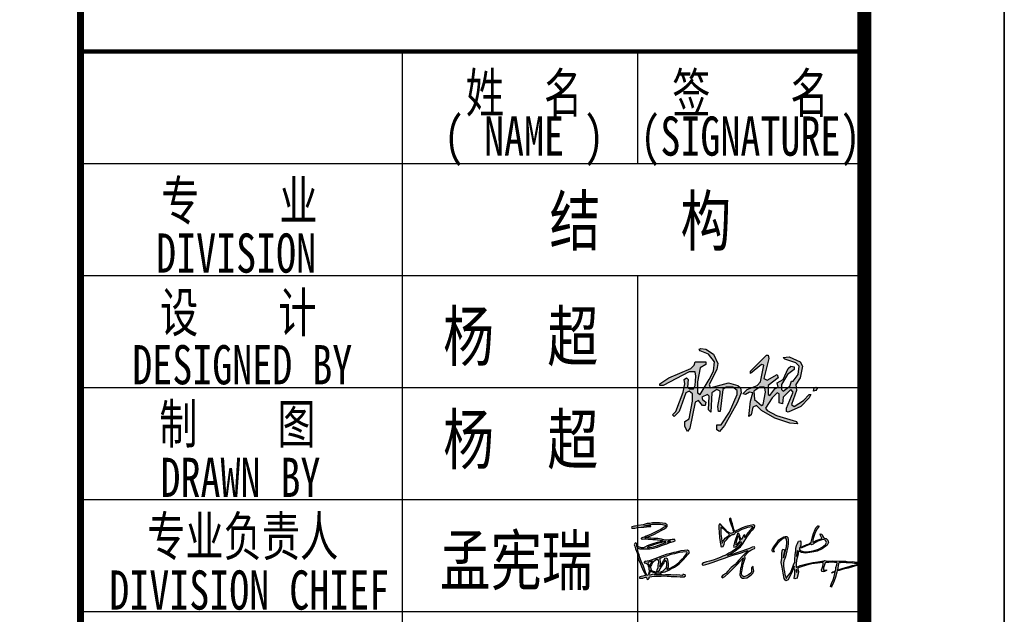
# Model space of a CAD drawing. Extents: x -302077 to 107904, y -9283 to 295706.
# Tile 117 of 256: x -82405 to -75370, y 126490 to 130739. Entities that reach past the tile are written whole.
import ezdxf
from ezdxf.enums import TextEntityAlignment as Align

# ---------------------------------------------------------------- set-up
doc = ezdxf.new("R2010")
doc.units = 0
doc.header["$LTSCALE"] = 500
doc.header["$MEASUREMENT"] = 0
doc.layers.get('0').update_dxf_attribs({"linetype": 'CONTINUOUS'})
doc.layers.add('PUB_TITLE', color=4, linetype='CONTINUOUS')
doc.layers.add('TK', color=7, linetype='CONTINUOUS')
doc.styles.add('-宋体', font='txt', dxfattribs={"width": 0.8})
doc.styles.add('TKHZ1', font='txt', dxfattribs={"width": 0.8})

# ---------------------------------------------------------------- blocks, each defined once
blk = doc.blocks.new('A$C0D8D3458')
at = {"linetype": 'Continuous'}
h = blk.add_hatch(color=256, dxfattribs=at)
h.paths.add_polyline_path([(125, 52), (124, 53), (119, 53), (112, 48), (113, 38), (121, 31), (123, 32), (126, 47)], flags=16)
h.paths.add_polyline_path([(186, 53), (188, 52), (186, 49), (183, 48), (184, 52)])
h.paths.add_polyline_path([(127, 91), (129, 91), (130, 87), (124, 63), (128, 61), (140, 68), (141, 64), (129, 55), (129, 44), (131, 43), (137, 51), (141, 53), (140, 58), (147, 62), (153, 75), (156, 78), (160, 77), (160, 74), (152, 68), (145, 56), (145, 50), (147, 48), (155, 54), (157, 60), (159, 60), (165, 68), (166, 78), (162, 82), (149, 86), (147, 88), (154, 89), (167, 83), (170, 78), (167, 64), (162, 56), (163, 49), (157, 32), (160, 30), (171, 37), (178, 44), (180, 44), (178, 40), (168, 30), (153, 23), (151, 24), (151, 28), (159, 47), (156, 50), (147, 41), (146, 33), (142, 34), (142, 45), (140, 46), (134, 40), (126, 28), (128, 25), (139, 19), (163, 12), (164, 9), (155, 10), (137, 16), (121, 25), (115, 31), (111, 29), (109, 20), (106, 18), (108, 36), (111, 46), (107, 47), (102, 44), (99, 45), (104, 50), (116, 55), (120, 59), (124, 79), (121, 80), (108, 69), (108, 72)])
h.paths.add_polyline_path([(49, 99), (55, 98), (64, 92), (69, 81), (68, 74), (59, 56), (60, 52), (82, 58), (93, 55), (96, 52), (97, 46), (92, 34), (77, 7), (71, 0), (68, 2), (68, 8), (73, 8), (83, 23), (92, 44), (92, 49), (87, 53), (79, 53), (75, 50), (72, 24), (70, 24), (69, 30), (72, 45), (72, 48), (68, 50), (62, 46), (61, 23), (58, 26), (59, 42), (57, 44), (50, 41), (51, 38), (55, 35), (54, 31), (51, 31), (46, 37), (42, 35), (36, 4), (33, 0), (30, 6), (30, 12), (35, 15), (39, 36), (39, 45), (35, 48), (31, 46), (23, 24), (17, 18), (15, 20), (19, 24), (28, 47), (30, 57), (29, 62), (32, 64), (34, 62), (33, 53), (36, 51), (40, 51), (42, 55), (43, 66), (42, 71), (35, 71), (4, 55), (0, 55), (0, 57), (11, 64), (37, 75), (41, 79), (42, 83), (55, 83), (55, 80), (48, 76), (45, 59), (45, 46), (48, 44), (59, 62), (64, 72), (65, 83), (58, 92), (48, 96), (47, 98)])
for points in [[(49, 99), (55, 98), (64, 92), (69, 81), (68, 74), (59, 56), (60, 52), (82, 58), (93, 55), (96, 52), (97, 46), (92, 34), (77, 7), (71, 0), (68, 2), (68, 8), (73, 8), (83, 23), (92, 44), (92, 49), (87, 53), (79, 53), (75, 50), (72, 24), (70, 24), (69, 30), (72, 45), (72, 48), (68, 50), (62, 46), (61, 23), (58, 26), (59, 42), (57, 44), (50, 41), (51, 38), (55, 35), (54, 31), (51, 31), (46, 37), (42, 35), (36, 4), (33, 0), (30, 6), (30, 12), (35, 15), (39, 36), (39, 45), (35, 48), (31, 46), (23, 24), (17, 18), (15, 20), (19, 24), (28, 47), (30, 57), (29, 62), (32, 64), (34, 62), (33, 53), (36, 51), (40, 51), (42, 55), (43, 66), (42, 71), (35, 71), (4, 55), (0, 55), (0, 57), (11, 64), (37, 75), (41, 79), (42, 83), (55, 83), (55, 80), (48, 76), (45, 59), (45, 46), (48, 44), (59, 62), (64, 72), (65, 83), (58, 92), (48, 96), (47, 98), (49, 99)], [(127, 91), (129, 91), (130, 87), (124, 63), (128, 61), (140, 68), (141, 64), (129, 55), (129, 44), (131, 43), (137, 51), (141, 53), (140, 58), (147, 62), (153, 75), (156, 78), (160, 77), (160, 74), (152, 68), (145, 56), (145, 50), (147, 48), (155, 54), (157, 60), (159, 60), (165, 68), (166, 78), (162, 82), (149, 86), (147, 88), (154, 89), (167, 83), (170, 78), (167, 64), (162, 56), (163, 49), (157, 32), (160, 30), (171, 37), (178, 44), (180, 44), (178, 40), (168, 30), (153, 23), (151, 24), (151, 28), (159, 47), (156, 50), (147, 41), (146, 33), (142, 34), (142, 45), (140, 46), (134, 40), (126, 28), (128, 25), (139, 19), (163, 12), (164, 9), (155, 10), (137, 16), (121, 25), (115, 31), (111, 29), (109, 20), (106, 18), (108, 36), (111, 46), (107, 47), (102, 44), (99, 45), (104, 50), (116, 55), (120, 59), (124, 79), (121, 80), (108, 69), (108, 72), (127, 91)], [(125, 52), (124, 53), (119, 53), (112, 48), (113, 38), (121, 31), (123, 32), (126, 47), (125, 52)], [(186, 53), (188, 52), (186, 49), (183, 48), (184, 52), (186, 53)]]:
    blk.add_lwpolyline(points, dxfattribs=at)
blk = doc.blocks.new('孟宪瑞')
h = blk.add_hatch(color=3)
h.paths.add_polyline_path([(2326, -442), (2320, -469), (2316, -505), (2318, -519), (2325, -489), (2329, -455), (2329, -442)], flags=16)
h.paths.add_polyline_path([(2392, -401), (2363, -399), (2359, -423), (2367, -437), (2398, -450), (2437, -460), (2490, -458), (2551, -448), (2627, -428), (2683, -404), (2730, -371), (2746, -339), (2736, -308), (2698, -298), (2623, -318), (2566, -345), (2557, -357), (2535, -364), (2518, -356), (2479, -367), (2437, -382), (2402, -396)], flags=16)
h.paths.add_polyline_path([(2918, -634), (2910, -631), (2903, -649), (2894, -675), (2888, -712), (2882, -733), (2891, -736), (2952, -719), (2999, -707), (3053, -695), (3095, -684), (3125, -679), (3161, -671), (3197, -665), (3187, -657), (3127, -656), (3070, -646), (3012, -640), (2963, -634), (2932, -637)], flags=16)
h.paths.add_polyline_path([(2299, -708), (2297, -727), (2306, -744), (2315, -725), (2309, -705)], flags=16)
h.paths.add_polyline_path([(1992, -417), (1992, -427), (1998, -432), (2004, -432), (1996, -440), (1984, -438), (1976, -431), (1973, -419), (1975, -405), (1991, -379), (2015, -348), (2040, -317), (2053, -299), (2076, -274), (2112, -251), (2146, -235), (2164, -229), (2190, -231), (2204, -247), (2206, -279), (2202, -327), (2195, -377), (2181, -431), (2171, -476), (2158, -518), (2142, -556), (2132, -571), (2125, -604), (2124, -644), (2125, -684), (2133, -730), (2136, -764), (2144, -790), (2151, -809), (2151, -820), (2156, -821), (2170, -803), (2193, -773), (2211, -750), (2226, -722), (2244, -688), (2262, -647), (2273, -622), (2287, -601), (2288, -583), (2288, -559), (2295, -493), (2306, -433), (2309, -407), (2318, -366), (2334, -335), (2345, -315), (2352, -305), (2374, -301), (2383, -315), (2382, -350), (2380, -369), (2374, -378), (2384, -384), (2412, -377), (2468, -357), (2500, -348), (2519, -337), (2522, -331), (2527, -339), (2531, -326), (2539, -289), (2556, -237), (2569, -206), (2594, -149), (2606, -128), (2628, -104), (2636, -99), (2646, -98), (2647, -108), (2638, -123), (2622, -143), (2600, -183), (2582, -219), (2568, -260), (2555, -299), (2553, -321), (2555, -329), (2567, -325), (2603, -304), (2629, -296), (2673, -285), (2682, -279), (2667, -240), (2663, -214), (2685, -221), (2694, -246), (2709, -268), (2719, -279), (2745, -285), (2768, -309), (2776, -344), (2754, -381), (2683, -429), (2608, -459), (2563, -466), (2504, -473), (2444, -477), (2387, -464), (2354, -446), (2344, -445), (2338, -485), (2327, -526), (2311, -569), (2304, -623), (2304, -653), (2301, -670), (2309, -671), (2358, -649), (2455, -630), (2538, -614), (2611, -607), (2666, -603), (2698, -605), (2708, -594), (2724, -598), (2729, -605), (2817, -606), (2917, -612), (3007, -620), (3046, -627), (3103, -628), (3159, -638), (3217, -639), (3266, -649), (3288, -656), (3283, -665), (3254, -673), (3210, -675), (3161, -686), (3112, -700), (3034, -716), (2964, -731), (2906, -744), (2880, -750), (2872, -765), (2852, -836), (2831, -887), (2812, -923), (2795, -959), (2787, -974), (2776, -965), (2792, -924), (2815, -875), (2833, -825), (2843, -784), (2849, -763), (2830, -766), (2809, -774), (2798, -771), (2817, -760), (2850, -750), (2859, -736), (2864, -700), (2876, -664), (2882, -642), (2877, -631), (2844, -628), (2802, -624), (2766, -624), (2747, -624), (2728, -624), (2716, -630), (2705, -656), (2692, -685), (2688, -697), (2687, -717), (2688, -732), (2708, -730), (2728, -727), (2730, -738), (2699, -749), (2680, -752), (2662, -748), (2657, -726), (2666, -700), (2677, -673), (2685, -645), (2687, -632), (2679, -623), (2604, -626), (2522, -635), (2451, -650), (2371, -669), (2329, -680), (2324, -694), (2330, -733), (2324, -765), (2314, -799), (2306, -828), (2276, -832), (2267, -827), (2276, -766), (2282, -710), (2275, -699), (2268, -694), (2273, -674), (2275, -653), (2262, -677), (2235, -742), (2204, -793), (2178, -842), (2146, -858), (2126, -821), (2112, -744), (2103, -661), (2093, -594), (2106, -533), (2110, -471), (2115, -432), (2125, -409), (2143, -411), (2146, -438), (2137, -473), (2130, -495), (2127, -530), (2140, -505), (2158, -441), (2177, -375), (2184, -314), (2183, -267), (2172, -250), (2138, -255), (2089, -294), (2051, -321), (2008, -376), (1991, -401)])
h.paths.add_polyline_path([(1262, -55), (1261, -100), (1257, -152), (1266, -209), (1270, -259), (1272, -282), (1289, -256), (1318, -214), (1356, -189), (1380, -174), (1374, -156), (1336, -122), (1307, -92), (1278, -67)], flags=16)
h.paths.add_polyline_path([(1508, -190), (1498, -200), (1481, -236), (1468, -279), (1461, -300), (1462, -312), (1476, -307), (1511, -276), (1527, -263), (1523, -236), (1516, -203)], flags=16)
h.paths.add_polyline_path([(1412, 62), (1402, 65), (1389, 59), (1392, 42), (1401, 16), (1405, -15), (1414, -45), (1425, -63), (1426, -79), (1430, -103), (1441, -123), (1438, -140), (1405, -150), (1390, -145), (1352, -119), (1327, -90), (1300, -61), (1280, -36), (1259, -14), (1240, -12), (1235, -35), (1236, -66), (1238, -126), (1239, -201), (1245, -263), (1249, -297), (1251, -312), (1252, -327), (1262, -333), (1285, -330), (1298, -296), (1311, -262), (1333, -236), (1372, -198), (1394, -180), (1409, -171), (1423, -165), (1439, -165), (1455, -157), (1469, -141), (1501, -126), (1563, -98), (1605, -85), (1646, -74), (1673, -69), (1697, -64), (1712, -65), (1714, -72), (1697, -96), (1672, -120), (1646, -148), (1627, -169), (1610, -197), (1602, -215), (1595, -217), (1596, -204), (1603, -189), (1590, -180), (1576, -190), (1566, -210), (1548, -237), (1542, -247), (1536, -238), (1529, -208), (1526, -191), (1520, -165), (1510, -152), (1495, -158), (1483, -188), (1460, -240), (1444, -282), (1434, -316), (1429, -333), (1436, -348), (1459, -342), (1482, -330), (1511, -300), (1525, -281), (1537, -275), (1544, -289), (1520, -323), (1492, -352), (1456, -377), (1409, -405), (1359, -429), (1314, -454), (1272, -468), (1243, -481), (1187, -499), (1134, -516), (1082, -528), (1040, -537), (997, -548), (977, -559), (974, -574), (995, -581), (1058, -567), (1133, -546), (1223, -517), (1296, -494), (1356, -476), (1415, -460), (1485, -442), (1535, -429), (1588, -413), (1611, -408), (1625, -403), (1626, -409), (1589, -442), (1554, -475), (1489, -536), (1439, -590), (1383, -634), (1333, -683), (1302, -713), (1261, -736), (1242, -757), (1253, -770), (1287, -756), (1341, -710), (1394, -662), (1440, -619), (1481, -583), (1514, -549), (1547, -516), (1555, -502), (1560, -510), (1553, -533), (1538, -570), (1523, -631), (1514, -653), (1505, -697), (1502, -740), (1511, -776), (1535, -788), (1561, -793), (1598, -786), (1634, -766), (1671, -739), (1692, -724), (1690, -709), (1700, -704), (1699, -693), (1697, -676), (1694, -652), (1692, -633), (1670, -651), (1669, -675), (1666, -705), (1656, -723), (1623, -746), (1593, -761), (1569, -770), (1556, -770), (1542, -764), (1530, -747), (1527, -718), (1532, -701), (1544, -643), (1556, -595), (1575, -536), (1587, -507), (1583, -487), (1578, -481), (1585, -476), (1625, -435), (1650, -412), (1672, -398), (1702, -385), (1723, -377), (1732, -369), (1725, -357), (1694, -358), (1654, -374), (1609, -387), (1545, -406), (1486, -422), (1419, -443), (1383, -454), (1339, -462), (1362, -447), (1406, -425), (1452, -400), (1496, -368), (1526, -345), (1567, -295), (1624, -213), (1669, -157), (1689, -129), (1717, -103), (1740, -84), (1745, -57), (1727, -43), (1677, -51), (1619, -64), (1563, -79), (1518, -99), (1486, -114), (1464, -126), (1455, -118), (1447, -90), (1440, -53), (1431, -14), (1420, 22), (1416, 45)])
h.paths.add_polyline_path([(393, -452), (380, -454), (381, -468), (382, -503), (382, -524), (380, -546), (375, -557), (372, -567), (375, -571), (391, -551), (410, -524), (429, -494), (445, -475), (453, -457), (468, -452), (486, -464), (493, -504), (497, -540), (494, -568), (492, -587), (475, -611), (476, -618), (519, -599), (564, -580), (596, -560), (640, -531), (682, -489), (719, -458), (747, -428), (766, -404), (771, -389), (760, -381), (710, -382), (656, -387), (591, -402), (540, -407), (477, -429), (436, -436)], flags=16)
h.paths.add_polyline_path([(460, -487), (445, -502), (432, -523), (401, -569), (376, -606), (365, -630), (343, -639), (336, -645), (354, -650), (388, -648), (422, -633), (450, -608), (469, -588), (476, -557), (477, -528), (471, -504)], flags=16)
h.paths.add_polyline_path([(339, -471), (315, -482), (291, -499), (271, -520), (257, -541), (248, -557), (243, -574), (245, -600), (253, -615), (265, -629), (295, -640), (314, -644), (323, -644), (330, -634), (337, -615), (350, -586), (354, -553), (360, -533), (363, -505), (359, -485), (350, -471)], flags=16)
h.paths.add_polyline_path([(234, -623), (230, -630), (228, -650), (225, -662), (222, -671), (224, -683), (240, -681), (268, -676), (297, -672), (315, -669), (322, -665), (319, -658), (302, -655), (282, -651), (267, -646), (254, -639), (247, -632), (241, -625), (240, -623), (236, -617), (234, -617)], flags=16)
h.paths.add_polyline_path([(269, -489), (242, -497), (223, -502), (211, -507), (208, -518), (213, -524), (219, -538), (224, -552), (225, -564), (232, -563), (238, -546), (253, -524), (264, -508), (272, -497), (276, -488)], flags=16)
h.paths.add_polyline_path([(468, -227), (446, -226), (432, -231), (417, -233), (404, -238), (383, -242), (377, -239), (372, -242), (348, -249), (315, -258), (275, -269), (233, -283), (214, -290), (215, -298), (238, -297), (277, -291), (333, -280), (372, -269), (400, -260), (439, -248), (459, -241), (470, -240), (477, -234), (474, -228)], flags=16)
h.paths.add_polyline_path([(542, -217), (525, -217), (510, -220), (502, -227), (503, -232), (516, -229), (542, -221)], flags=16)
h.paths.add_polyline_path([(46, 14), (8, 7), (0, 0), (4, -12), (49, -12), (87, -7), (139, -3), (173, -3), (213, 0), (249, 2), (275, 2), (275, 12), (241, 12), (206, 11), (179, 11), (179, 16), (221, 22), (271, 27), (297, 31), (334, 31), (380, 28), (415, 25), (442, 20), (460, 15), (474, 10), (482, 3), (481, -7), (461, -20), (434, -35), (413, -47), (390, -59), (362, -72), (333, -84), (305, -96), (273, -109), (225, -127), (201, -135), (177, -144), (155, -149), (143, -153), (130, -158), (129, -169), (143, -173), (197, -173), (230, -176), (265, -181), (296, -185), (332, -188), (362, -193), (398, -197), (425, -204), (435, -210), (430, -215), (397, -222), (353, -231), (290, -245), (247, -260), (210, -272), (177, -287), (166, -293), (159, -297), (128, -295), (102, -286), (85, -281), (72, -281), (65, -270), (63, -255), (63, -237), (58, -226), (45, -220), (39, -229), (34, -238), (29, -246), (34, -265), (45, -303), (56, -338), (64, -365), (72, -389), (72, -425), (85, -468), (104, -519), (117, -559), (137, -617), (156, -652), (164, -672), (164, -690), (127, -698), (106, -702), (86, -705), (79, -711), (79, -722), (96, -725), (126, -725), (152, -715), (165, -711), (175, -711), (182, -718), (184, -735), (194, -746), (206, -740), (215, -729), (216, -716), (226, -710), (254, -706), (312, -706), (349, -706), (388, -708), (434, -708), (471, -712), (501, -714), (530, -718), (564, -723), (610, -725), (656, -729), (695, -732), (712, -731), (732, -719), (728, -706), (708, -699), (697, -699), (693, -706), (685, -712), (651, -707), (608, -702), (563, -700), (527, -697), (483, -694), (448, -690), (420, -694), (403, -690), (389, -690), (375, -688), (351, -688), (321, -688), (301, -688), (301, -684), (333, -675), (377, -668), (394, -662), (402, -657), (419, -655), (445, -648), (498, -628), (531, -612), (581, -592), (609, -574), (655, -542), (709, -490), (749, -453), (775, -423), (792, -404), (802, -393), (794, -373), (777, -360), (734, -360), (680, -365), (618, -377), (581, -384), (536, -393), (474, -407), (422, -421), (359, -441), (308, -458), (257, -474), (227, -483), (200, -487), (186, -490), (176, -488), (166, -488), (155, -498), (155, -510), (170, -510), (186, -517), (197, -524), (206, -538), (213, -559), (217, -579), (220, -602), (221, -628), (212, -666), (202, -685), (188, -688), (181, -672), (170, -642), (154, -583), (139, -541), (121, -500), (97, -429), (93, -394), (83, -367), (76, -330), (72, -301), (79, -297), (105, -306), (140, -311), (190, -313), (244, -313), (299, -306), (354, -294), (411, -276), (456, -263), (487, -255), (517, -244), (550, -233), (587, -227), (610, -217), (606, -200), (567, -196), (532, -200), (488, -203), (462, -200), (417, -184), (365, -176), (308, -169), (267, -164), (239, -159), (205, -159), (189, -160), (192, -152), (254, -134), (312, -114), (372, -86), (426, -59), (466, -41), (490, -25), (504, -10), (507, 1), (506, 15), (481, 32), (441, 41), (399, 46), (358, 49), (299, 51), (261, 45), (226, 43), (165, 30), (96, 22), (56, 17)])
for points in [[(46, 14), (8, 7), (0, 0), (4, -12), (49, -12), (87, -7), (139, -3), (173, -3), (213, 0), (249, 2), (275, 2), (275, 12), (241, 12), (206, 11), (179, 11), (179, 16), (221, 22), (271, 27), (297, 31), (334, 31), (380, 28), (415, 25), (442, 20), (460, 15), (474, 10), (482, 3), (481, -7), (461, -20), (434, -35), (413, -47), (390, -59), (362, -72), (333, -84), (305, -96), (273, -109), (225, -127), (201, -135), (177, -144), (155, -149), (143, -153), (130, -158), (129, -169), (143, -173), (197, -173), (230, -176), (265, -181), (296, -185), (332, -188), (362, -193), (398, -197), (425, -204), (435, -210), (430, -215), (397, -222), (353, -231), (290, -245), (247, -260), (210, -272), (177, -287), (166, -293), (159, -297), (128, -295), (102, -286), (85, -281), (72, -281), (65, -270), (63, -255), (63, -237), (58, -226), (45, -220), (39, -229), (34, -238), (29, -246), (34, -265), (45, -303), (56, -338), (64, -365), (72, -389), (72, -425), (85, -468), (104, -519), (117, -559), (137, -617), (156, -652), (164, -672), (164, -690), (127, -698), (106, -702), (86, -705), (79, -711), (79, -722), (96, -725), (126, -725), (152, -715), (165, -711), (175, -711), (182, -718), (184, -735), (194, -746), (206, -740), (215, -729), (216, -716), (226, -710), (254, -706), (312, -706), (349, -706), (388, -708), (434, -708), (471, -712), (501, -714), (530, -718), (564, -723), (610, -725), (656, -729), (695, -732), (712, -731), (732, -719), (728, -706), (708, -699), (697, -699), (693, -706), (685, -712), (651, -707), (608, -702), (563, -700), (527, -697), (483, -694), (448, -690), (420, -694), (403, -690), (389, -690), (375, -688), (351, -688), (321, -688), (301, -688), (301, -684), (333, -675), (377, -668), (394, -662), (402, -657), (419, -655), (445, -648), (498, -628), (531, -612), (581, -592), (609, -574), (655, -542), (709, -490), (749, -453), (775, -423), (792, -404), (802, -393), (794, -373), (777, -360), (734, -360), (680, -365), (618, -377), (581, -384), (536, -393), (474, -407), (422, -421), (359, -441), (308, -458), (257, -474), (227, -483), (200, -487), (186, -490), (176, -488), (166, -488), (155, -498), (155, -510), (170, -510), (186, -517), (197, -524), (206, -538), (213, -559), (217, -579), (220, -602), (221, -628), (212, -666), (202, -685), (188, -688), (181, -672), (170, -642), (154, -583), (139, -541), (121, -500), (97, -429), (93, -394), (83, -367), (76, -330), (72, -301), (79, -297), (105, -306), (140, -311), (190, -313), (244, -313), (299, -306), (354, -294), (411, -276), (456, -263), (487, -255), (517, -244), (550, -233), (587, -227), (610, -217), (606, -200), (567, -196), (532, -200), (488, -203), (462, -200), (417, -184), (365, -176), (308, -169), (267, -164), (239, -159), (205, -159), (189, -160), (192, -152), (254, -134), (312, -114), (372, -86), (426, -59), (466, -41), (490, -25), (504, -10), (507, 1), (506, 15), (481, 32), (441, 41), (399, 46), (358, 49), (299, 51), (261, 45), (226, 43), (165, 30), (96, 22), (56, 17)], [(1412, 62), (1402, 65), (1389, 59), (1392, 42), (1401, 16), (1405, -15), (1414, -45), (1425, -63), (1426, -79), (1430, -103), (1441, -123), (1438, -140), (1405, -150), (1390, -145), (1352, -119), (1327, -90), (1300, -61), (1280, -36), (1259, -14), (1240, -12), (1235, -35), (1236, -66), (1238, -126), (1239, -201), (1245, -263), (1249, -297), (1251, -312), (1252, -327), (1262, -333), (1285, -330), (1298, -296), (1311, -262), (1333, -236), (1372, -198), (1394, -180), (1409, -171), (1423, -165), (1439, -165), (1455, -157), (1469, -141), (1501, -126), (1563, -98), (1605, -85), (1646, -74), (1673, -69), (1697, -64), (1712, -65), (1714, -72), (1697, -96), (1672, -120), (1646, -148), (1627, -169), (1610, -197), (1602, -215), (1595, -217), (1596, -204), (1603, -189), (1590, -180), (1576, -190), (1566, -210), (1548, -237), (1542, -247), (1536, -238), (1529, -208), (1526, -191), (1520, -165), (1510, -152), (1495, -158), (1483, -188), (1460, -240), (1444, -282), (1434, -316), (1429, -333), (1436, -348), (1459, -342), (1482, -330), (1511, -300), (1525, -281), (1537, -275), (1544, -289), (1520, -323), (1492, -352), (1456, -377), (1409, -405), (1359, -429), (1314, -454), (1272, -468), (1243, -481), (1187, -499), (1134, -516), (1082, -528), (1040, -537), (997, -548), (977, -559), (974, -574), (995, -581), (1058, -567), (1133, -546), (1223, -517), (1296, -494), (1356, -476), (1415, -460), (1485, -442), (1535, -429), (1588, -413), (1611, -408), (1625, -403), (1626, -409), (1589, -442), (1554, -475), (1489, -536), (1439, -590), (1383, -634), (1333, -683), (1302, -713), (1261, -736), (1242, -757), (1253, -770), (1287, -756), (1341, -710), (1394, -662), (1440, -619), (1481, -583), (1514, -549), (1547, -516), (1555, -502), (1560, -510), (1553, -533), (1538, -570), (1523, -631), (1514, -653), (1505, -697), (1502, -740), (1511, -776), (1535, -788), (1561, -793), (1598, -786), (1634, -766), (1671, -739), (1692, -724), (1690, -709), (1700, -704), (1699, -693), (1697, -676), (1694, -652), (1692, -633), (1670, -651), (1669, -675), (1666, -705), (1656, -723), (1623, -746), (1593, -761), (1569, -770), (1556, -770), (1542, -764), (1530, -747), (1527, -718), (1532, -701), (1544, -643), (1556, -595), (1575, -536), (1587, -507), (1583, -487), (1578, -481), (1585, -476), (1625, -435), (1650, -412), (1672, -398), (1702, -385), (1723, -377), (1732, -369), (1725, -357), (1694, -358), (1654, -374), (1609, -387), (1545, -406), (1486, -422), (1419, -443), (1383, -454), (1339, -462), (1362, -447), (1406, -425), (1452, -400), (1496, -368), (1526, -345), (1567, -295), (1624, -213), (1669, -157), (1689, -129), (1717, -103), (1740, -84), (1745, -57), (1727, -43), (1677, -51), (1619, -64), (1563, -79), (1518, -99), (1486, -114), (1464, -126), (1455, -118), (1447, -90), (1440, -53), (1431, -14), (1420, 22), (1416, 45)], [(1262, -55), (1261, -100), (1257, -152), (1266, -209), (1270, -259), (1272, -282), (1289, -256), (1318, -214), (1356, -189), (1380, -174), (1374, -156), (1336, -122), (1307, -92), (1278, -67)], [(1992, -417), (1992, -427), (1998, -432), (2004, -432), (1996, -440), (1984, -438), (1976, -431), (1973, -419), (1975, -405), (1991, -379), (2015, -348), (2040, -317), (2053, -299), (2076, -274), (2112, -251), (2146, -235), (2164, -229), (2190, -231), (2204, -247), (2206, -279), (2202, -327), (2195, -377), (2181, -431), (2171, -476), (2158, -518), (2142, -556), (2132, -571), (2125, -604), (2124, -644), (2125, -684), (2133, -730), (2136, -764), (2144, -790), (2151, -809), (2151, -820), (2156, -821), (2170, -803), (2193, -773), (2211, -750), (2226, -722), (2244, -688), (2262, -647), (2273, -622), (2287, -601), (2288, -583), (2288, -559), (2295, -493), (2306, -433), (2309, -407), (2318, -366), (2334, -335), (2345, -315), (2352, -305), (2374, -301), (2383, -315), (2382, -350), (2380, -369), (2374, -378), (2384, -384), (2412, -377), (2468, -357), (2500, -348), (2519, -337), (2522, -331), (2527, -339), (2531, -326), (2539, -289), (2556, -237), (2569, -206), (2594, -149), (2606, -128), (2628, -104), (2636, -99), (2646, -98), (2647, -108), (2638, -123), (2622, -143), (2600, -183), (2582, -219), (2568, -260), (2555, -299), (2553, -321), (2555, -329), (2567, -325), (2603, -304), (2629, -296), (2673, -285), (2682, -279), (2667, -240), (2663, -214), (2685, -221), (2694, -246), (2709, -268), (2719, -279), (2745, -285), (2768, -309), (2776, -344), (2754, -381), (2683, -429), (2608, -459), (2563, -466), (2504, -473), (2444, -477), (2387, -464), (2354, -446), (2344, -445), (2338, -485), (2327, -526), (2311, -569), (2304, -623), (2304, -653), (2301, -670), (2309, -671), (2358, -649), (2455, -630), (2538, -614), (2611, -607), (2666, -603), (2698, -605), (2708, -594), (2724, -598), (2729, -605), (2817, -606), (2917, -612), (3007, -620), (3046, -627), (3103, -628), (3159, -638), (3217, -639), (3266, -649), (3288, -656), (3283, -665), (3254, -673), (3210, -675), (3161, -686), (3112, -700), (3034, -716), (2964, -731), (2906, -744), (2880, -750), (2872, -765), (2852, -836), (2831, -887), (2812, -923), (2795, -959), (2787, -974), (2776, -965), (2792, -924), (2815, -875), (2833, -825), (2843, -784), (2849, -763), (2830, -766), (2809, -774), (2798, -771), (2817, -760), (2850, -750), (2859, -736), (2864, -700), (2876, -664), (2882, -642), (2877, -631), (2844, -628), (2802, -624), (2766, -624), (2747, -624), (2728, -624), (2716, -630), (2705, -656), (2692, -685), (2688, -697), (2687, -717), (2688, -732), (2708, -730), (2728, -727), (2730, -738), (2699, -749), (2680, -752), (2662, -748), (2657, -726), (2666, -700), (2677, -673), (2685, -645), (2687, -632), (2679, -623), (2604, -626), (2522, -635), (2451, -650), (2371, -669), (2329, -680), (2324, -694), (2330, -733), (2324, -765), (2314, -799), (2306, -828), (2276, -832), (2267, -827), (2276, -766), (2282, -710), (2275, -699), (2268, -694), (2273, -674), (2275, -653), (2262, -677), (2235, -742), (2204, -793), (2178, -842), (2146, -858), (2126, -821), (2112, -744), (2103, -661), (2093, -594), (2106, -533), (2110, -471), (2115, -432), (2125, -409), (2143, -411), (2146, -438), (2137, -473), (2130, -495), (2127, -530), (2140, -505), (2158, -441), (2177, -375), (2184, -314), (2183, -267), (2172, -250), (2138, -255), (2089, -294), (2051, -321), (2008, -376), (1991, -401)], [(468, -227), (446, -226), (432, -231), (417, -233), (404, -238), (383, -242), (377, -239), (372, -242), (348, -249), (315, -258), (275, -269), (233, -283), (214, -290), (215, -298), (238, -297), (277, -291), (333, -280), (372, -269), (400, -260), (439, -248), (459, -241), (470, -240), (477, -234), (474, -228)], [(542, -217), (525, -217), (510, -220), (502, -227), (503, -232), (516, -229), (542, -221)], [(1508, -190), (1498, -200), (1481, -236), (1468, -279), (1461, -300), (1462, -312), (1476, -307), (1511, -276), (1527, -263), (1523, -236), (1516, -203)], [(393, -452), (380, -454), (381, -468), (382, -503), (382, -524), (380, -546), (375, -557), (372, -567), (375, -571), (391, -551), (410, -524), (429, -494), (445, -475), (453, -457), (468, -452), (486, -464), (493, -504), (497, -540), (494, -568), (492, -587), (475, -611), (476, -618), (519, -599), (564, -580), (596, -560), (640, -531), (682, -489), (719, -458), (747, -428), (766, -404), (771, -389), (760, -381), (710, -382), (656, -387), (591, -402), (540, -407), (477, -429), (436, -436)], [(2392, -401), (2363, -399), (2359, -423), (2367, -437), (2398, -450), (2437, -460), (2490, -458), (2551, -448), (2627, -428), (2683, -404), (2730, -371), (2746, -339), (2736, -308), (2698, -298), (2623, -318), (2566, -345), (2557, -357), (2535, -364), (2518, -356), (2479, -367), (2437, -382), (2402, -396)], [(269, -489), (242, -497), (223, -502), (211, -507), (208, -518), (213, -524), (219, -538), (224, -552), (225, -564), (232, -563), (238, -546), (253, -524), (264, -508), (272, -497), (276, -488)], [(339, -471), (315, -482), (291, -499), (271, -520), (257, -541), (248, -557), (243, -574), (245, -600), (253, -615), (265, -629), (295, -640), (314, -644), (323, -644), (330, -634), (337, -615), (350, -586), (354, -553), (360, -533), (363, -505), (359, -485), (350, -471)], [(460, -487), (445, -502), (432, -523), (401, -569), (376, -606), (365, -630), (343, -639), (336, -645), (354, -650), (388, -648), (422, -633), (450, -608), (469, -588), (476, -557), (477, -528), (471, -504)], [(2326, -442), (2320, -469), (2316, -505), (2318, -519), (2325, -489), (2329, -455), (2329, -442)], [(234, -623), (230, -630), (228, -650), (225, -662), (222, -671), (224, -683), (240, -681), (268, -676), (297, -672), (315, -669), (322, -665), (319, -658), (302, -655), (282, -651), (267, -646), (254, -639), (247, -632), (241, -625), (240, -623), (236, -617), (234, -617)], [(2918, -634), (2910, -631), (2903, -649), (2894, -675), (2888, -712), (2882, -733), (2891, -736), (2952, -719), (2999, -707), (3053, -695), (3095, -684), (3125, -679), (3161, -671), (3197, -665), (3187, -657), (3127, -656), (3070, -646), (3012, -640), (2963, -634), (2932, -637)], [(2299, -708), (2297, -727), (2306, -744), (2315, -725), (2309, -705)]]:
    blk.add_lwpolyline(points, close=True)
blk = doc.blocks.new('wrtgtg')
at = {"color": 4}
blk.add_line((7804.3, -4841.2), (7804.3, 52558.8), dxfattribs=at)
at = {"layer": 'PUB_TITLE'}
for p, q in [((8804.3, 53558.8), (8804.3, -5841.2)), ((7804.3, -4841.2), (7804.3, 52558.8)), ((4504.3, 4748.3), (4504.3, 11158.8)), ((6186.5, 10358.8), (6186.5, 11158.8)), ((2204.3, 10358.8), (7804.3, 10358.8)), ((2204.3, 9558.8), (7804.3, 9558.8)), ((6186.5, 4748.4), (6186.5, 9558.8)), ((2204.3, 8758.8), (7804.3, 8758.8)), ((2204.3, 7958.8), (7804.3, 7958.8)), ((2204.3, 7158.8), (7804.3, 7158.8))]:
    blk.add_line(p, q, dxfattribs=at)
blk.add_lwpolyline([(-75295.7, -5841.2), (8804.3, -5841.2), (8804.3, 53558.8), (-75295.7, 53558.8)], close=True, dxfattribs=at)
at = {"layer": 'PUB_TITLE', "const_width": 100}
blk.add_lwpolyline([(-72795.7, -4841.2), (7804.3, -4841.2), (7804.3, 52558.8), (-72795.7, 52558.8)], close=True, dxfattribs=at)
at = {"layer": 'PUB_TITLE'}
for points, const_width in [([(2204.3, -4841.2), (2204.3, 52558.8)], 50), ([(2204.3, 11158.8), (7804.3, 11158.8)], 29.7)]:
    blk.add_lwpolyline(points, dxfattribs=dict(at, const_width=const_width))
at = {"linetype": 'Continuous', "xscale": 6, "yscale": 6, "zscale": 6}
blk.add_blockref('A$C0D8D3458', (6342.7, 8443.7), dxfattribs=at)
at = {"xscale": 0.5050378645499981, "yscale": 0.5050378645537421, "zscale": 0.5050378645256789, "rotation": 2.662162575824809}
blk.add_blockref('孟宪瑞', (6140.5, 7758.6), dxfattribs=at)
at = {"layer": 'TK'}
for s, height, style, width, p in [('姓  名', 280, '-宋体', 0.75, (5373, 10868.6)), ('签    名', 280, '-宋体', 0.75, (6990.3, 10868.6)), ('( NAME )', 280, '-宋体', 0.75, (5373, 10533.2)), ('(SIGNATURE)', 280, '-宋体', 0.75, (6990.3, 10533.2)), ('专    业', 280, '-宋体', 0.75, (3338.9, 10098.8)), ('DIVISION ', 280, '-宋体', 0.75, (3387.5, 9718.9)), ('设    计', 280, '-宋体', 0.75, (3331.2, 9298.8)), ('杨  超', 350, 'TKHZ1', 0.8, (5349.1, 9130.3)), ('DESIGNED BY', 280, '-宋体', 0.75, (3360.3, 8921.1)), ('制    图    ', 280, '-宋体', 0.75, (3611.2, 8502.8)), ('杨  超', 350, 'TKHZ1', 0.8, (5349.1, 8393.3)), ('DRAWN BY', 280, '-宋体', 0.75, (3347.2, 8116.3)), ('专业负责人', 280, '-宋体', 0.75, (3363.7, 7700.5)), ('孟宪瑞', 350, 'TKHZ1', 0.8, (5316.8, 7530.3)), ('DIVISION CHIEF', 280, '-宋体', 0.75, (3410.1, 7311.3))]:
    blk.add_text(s, height=height, dxfattribs=dict(at, style=style, width=width)).set_placement(p, align=Align.MIDDLE)
at = {"layer": 'TK', "style": 'TKHZ1', "width": 0.8}
blk.add_text('结   构', height=350, dxfattribs=at).set_placement((6204.6, 9774.3), align=Align.CENTER)

msp = doc.modelspace()

# ---------------------------------------------------------------- block references
msp.add_blockref('wrtgtg', (-84174.787, 119352.674))

doc.saveas('drawing.dxf')
